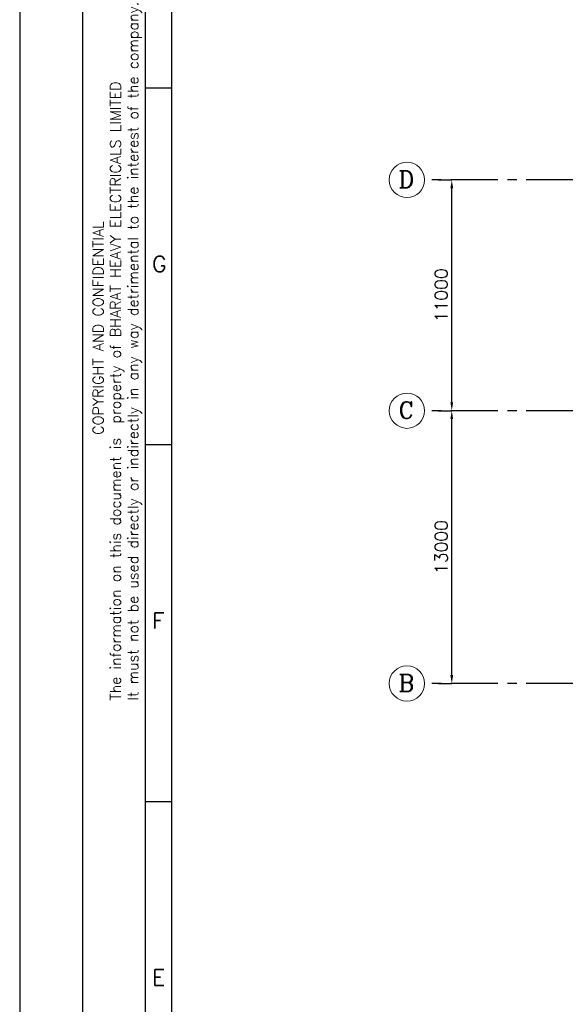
# Model space of a CAD drawing. Header units: inches. Extents: x 0 to 1544102, y -287698 to 23144100.
# Tile 8 of 54: x 0 to 26008, y -207870 to -160948. Entities that reach past the tile are written whole.
import ezdxf
from ezdxf.enums import TextEntityAlignment as Align

# ---------------------------------------------------------------- set-up
doc = ezdxf.new("R2010")
doc.units = ezdxf.units.IN
doc.header["$LTSCALE"] = 1800
doc.header["$MEASUREMENT"] = 0
doc.linetypes.add('CENTER', pattern=[2, 1.25, -0.25, 0.25, -0.25])
doc.layers.get('0').update_dxf_attribs({"color": 253, "lineweight": 9})
for name, color, linetype in [('DIM', 4, 'Continuous'), ('FORMAT', 9, 'Continuous'), ('GRID', 251, 'CENTER'), ('TEXT', 3, 'Continuous')]:
    doc.layers.add(name, color=color, linetype=linetype)
doc.styles.add('ROMANC', font='ROMANC.SHX')
doc.styles.add('ROMANS', font='romans.shx')
doc.styles.add('ROMANT', font='romant')
doc.dimstyles.new('K2', dxfattribs={"dimtxt": 600, "dimasz": 400, "dimexe": 200, "dimexo": 200, "dimgap": 200, "dimtad": 1, "dimdec": 0, "dimzin": 0, "dimdsep": 46, "dimtxsty": 'ROMANC', "dimcen": 0.09, "dimclrd": 256, "dimclrt": 4, "dimadec": 0, "dimazin": 0, "dimtfac": 1, "dimtdec": 0, "dimtofl": 0, "dimtmove": 1, "dimatfit": 3, "dimfxl": 0.18, "dimtolj": 1, "dimtzin": 0, "dimarcsym": 0})

# ---------------------------------------------------------------- blocks, each defined once
blk = doc.blocks.new('*D339')
at = {"layer": 'DIM', "color": 0, "lineweight": -2, "transparency": 16777216}
for p, q in [((19966, -179581), (20596, -179581)), ((19966, -192581), (20596, -192581))]:
    blk.add_line(p, q, dxfattribs=at)
at = {"layer": 'DIM', "lineweight": -2, "transparency": 16777216}
blk.add_line((20596, -192181), (20596, -179981), dxfattribs=at)
at = {"layer": 'DIM', "transparency": 16777216}
for points in [[(20529, -179981), (20663, -179981), (20596, -179581)], [(20529, -192181), (20663, -192181), (20596, -192581)]]:
    blk.add_solid(points, dxfattribs=at)
at = {"layer": 'DIM', "color": 4, "transparency": 16777216, "insert": (20096, -186081), "char_height": 600, "attachment_point": 5, "rotation": 90, "style": 'ROMANC'}
blk.add_mtext('\\A1;13000', dxfattribs=at)
blk = doc.blocks.new('*D340')
at = {"layer": 'DIM', "color": 0, "lineweight": -2, "transparency": 16777216}
for p, q in [((19966, -168581), (20596, -168581)), ((19966, -179581), (20596, -179581))]:
    blk.add_line(p, q, dxfattribs=at)
at = {"layer": 'DIM', "lineweight": -2, "transparency": 16777216}
blk.add_line((20596, -179181), (20596, -168981), dxfattribs=at)
at = {"layer": 'DIM', "transparency": 16777216}
for points in [[(20529, -168981), (20663, -168981), (20596, -168581)], [(20529, -179181), (20663, -179181), (20596, -179581)]]:
    blk.add_solid(points, dxfattribs=at)
at = {"layer": 'DIM', "color": 4, "transparency": 16777216, "insert": (20096, -174081), "char_height": 600, "attachment_point": 5, "rotation": 90, "style": 'ROMANC'}
blk.add_mtext('\\A1;11000', dxfattribs=at)
blk = doc.blocks.new('SHEET_A0')
at = {"layer": 'FORMAT'}
for p, q in [((12, 829), (12, 12)), ((24, 12), (24, 829)), ((29, 18), (29, 816)), ((24, 494), (29, 494)), ((24, 426), (29, 426)), ((24, 358), (29, 358))]:
    blk.add_line(p, q, dxfattribs=at)
blk.add_lwpolyline([(1189, 841), (0, 841), (0, 0), (1189, 0)], close=True, dxfattribs=at)
at = {"layer": 'FORMAT', "style": 'ROMANS'}
for s, p in [('It must not be used directly or indirectly in any way detrimental to the interest of the company.', (22.61, 377.21)), ('The information on this document is  property of BHARAT HEAVY ELECTRICALS LIMITED', (19.28, 377.21)), ('COPYRIGHT AND CONFIDENTIAL', (15.95, 427.87))]:
    blk.add_text(s, height=2, rotation=90, dxfattribs=at).set_placement(p)
for s, p in [('G', (25.28, 458.93)), ('F', (25.28, 390.93)), ('E', (25.28, 322.93))]:
    blk.add_text(s, height=3, dxfattribs=at).set_placement(p)
at = {"layer": 'FORMAT', "color": 3, "flags": 13}
for tag, height, rotation, style, p in [('DRGNO', 3.5, 180, 'ROMANT', (99.42, 824.44)), ('FILE_PATH', 2, 90, 'ROMANS', (18.35, 51.64))]:
    blk.add_attdef(tag, text='', height=height, rotation=rotation, dxfattribs=dict(at, style=style)).set_placement(p, align=Align.MIDDLE_LEFT)
for tag, height, style, p in [('DRN', 2, 'ROMANS', (1122.62, 62.51)), ('DESIGN', 2, 'ROMANS', (1122.62, 58.59)), ('CHD', 2, 'ROMANS', (1122.62, 54.43)), ('APPD', 2, 'ROMANS', (1122.62, 50.27)), ('SCALE', 2, 'ROMANS', (1088.44, 28.38)), ('DRGNO', 3.5, 'ROMANT', (1105.05, 23))]:
    blk.add_attdef(tag, text='', height=height, dxfattribs=dict(at, style=style)).set_placement(p, align=Align.MIDDLE_LEFT)
at = {"layer": 'FORMAT', "color": 3, "style": 'ROMANS', "width": 0.8, "flags": 13}
for p in [(1162.9, 62.51), (1162.9, 58.35), (1162.9, 54.19), (1162.9, 50.16)]:
    blk.add_attdef('DATE', text='', height=2, dxfattribs=at).set_placement(p, align=Align.MIDDLE_LEFT)
at = {"layer": 'FORMAT', "color": 3, "style": 'ROMANS', "flags": 13}
for tag, p in [('1', (1119.96, 13.98)), ('REV', (1156.97, 13.98))]:
    blk.add_attdef(tag, p, '', height=2, dxfattribs=at)

msp = doc.modelspace()

# ---------------------------------------------------------------- linework, layer by layer
for centre in [(18456.47, -168581.1), (18456.47, -168581.1), (18456.47, -179581.1), (18456.47, -179581.1), (18455.63, -192581.1), (18455.63, -192581.1)]:
    msp.add_circle(centre, 840.34)
at = {"layer": 'GRID'}
for p, q in [((278395.97, -168581.1), (19295.97, -168581.1)), ((278395.97, -179581.1), (19295.97, -179581.1)), ((278395.97, -192581.1), (19295.97, -192581.1))]:
    msp.add_line(p, q, dxfattribs=at)

# ---------------------------------------------------------------- block references
at = {"color": 161, "linetype": 'ByBlock', "xscale": 250, "yscale": 250, "zscale": 250}
msp.add_blockref('SHEET_A0', (0, -287698.08), dxfattribs=at)

# ---------------------------------------------------------------- texts
at = {"layer": 'TEXT', "style": 'ROMANC'}
for s, p in [('D', (18058.73, -168957.16)), ('C', (18058.73, -179957.16)), ('B', (18057.88, -192957.16))]:
    msp.add_text(s, height=800, dxfattribs=at).set_placement(p)

# ---------------------------------------------------------------- dimensions: what is measured, and where the dimension line sits
at = {"layer": 'DIM'}
for base, p1, p2, picture, middle in [((20595.97, -168581.1), (19966.33, -179581.1), (19966.33, -168581.1), '*D340', (20095.97, -174081.1)), ((20595.97, -179581.1), (19966.33, -192581.1), (19966.33, -179581.1), '*D339', (20095.97, -186081.1))]:
    dim = msp.add_linear_dim(base=base, p1=p1, p2=p2, angle=90, dimstyle='K2', override={"dimexe": 0, "dimexo": 0}, dxfattribs=at)
    dim.commit()
    dim.dimension.update_dxf_attribs({"geometry": picture, "text_midpoint": middle})

doc.saveas('drawing.dxf')
